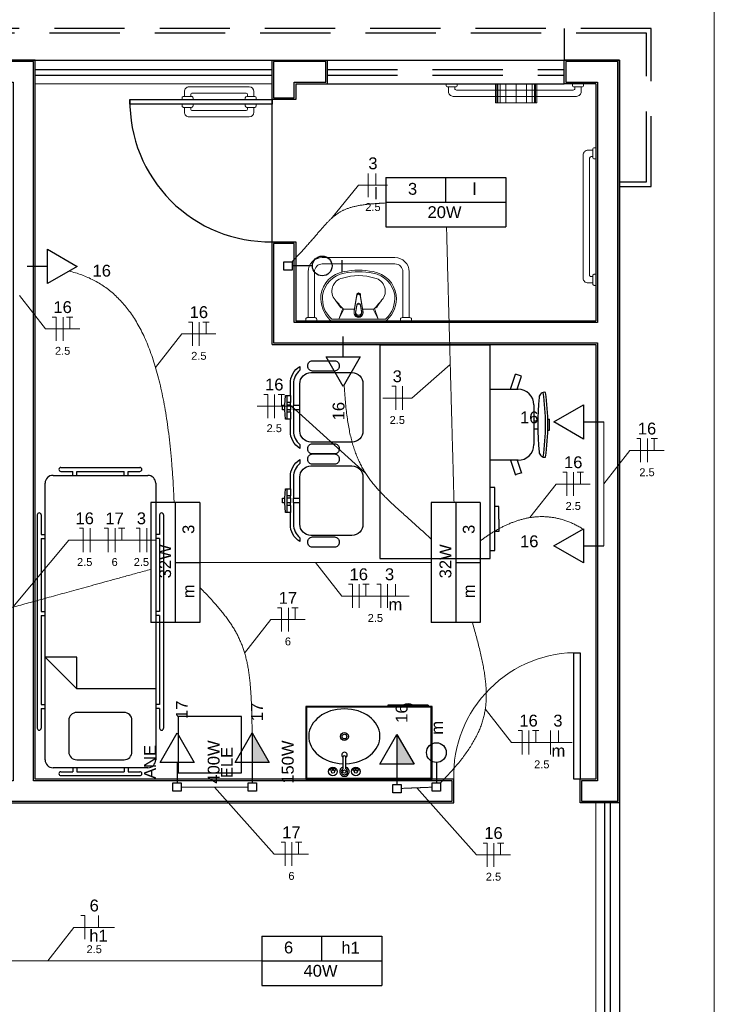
# Model space of a CAD drawing. Header units: feet. Extents: x -18 to 1038, y -110 to 48.
# Tile 176 of 199: x 799.13 to 803.53, y -14.96 to -8.73. Entities that reach past the tile are written whole.
import ezdxf

# ---------------------------------------------------------------- set-up
doc = ezdxf.new("R2010")
doc.units = ezdxf.units.FT
doc.header["$MEASUREMENT"] = 0
doc.linetypes.add('HIDDEN', pattern=[0.9525, 0.635, -0.3175])
for name, color, linetype, lineweight in [('0.1', 1, 'Continuous', 9), ('02', 2, 'Continuous', 20), ('EL-Condutos', 4, 'Continuous', 5), ('EL-Fios (Fase 1)', 7, 'Continuous', 5), ('EL-Fios (Fase 2)', 7, 'Continuous', 5), ('EL-Fios (Fase 3)', 7, 'Continuous', 5), ('EL-Fios (Neutro)', 7, 'Continuous', 5), ('EL-Fios (Retorno)', 7, 'Continuous', 5), ('EL-Fios (Terra)', 7, 'Continuous', 5), ('EL-Textos fios', 7, 'Continuous', 5), ('LOUÇAS', 1, 'Continuous', 9), ('Textos', 7, 'Continuous', 5)]:
    doc.layers.add(name, color=color, linetype=linetype, lineweight=lineweight)
for name, color, linetype in [('1', 1, 'Continuous'), ('AR-SAN', 1, 'Continuous'), ('Arq-parede-alta', 5, 'Continuous'), ('ESQUADRIAS CORTE', 3, 'Continuous'), ('JANELA', 3, 'Continuous'), ('MOBILARIO', 8, 'Continuous'), ('P-SIMBOL', 5, 'Continuous'), ('parede', 5, 'Continuous'), ('porta', 3, 'Continuous'), ('PROJEÇÃO', 6, 'HIDDEN')]:
    doc.layers.add(name, color=color, linetype=linetype)
doc.styles.add('Arial', font='arial.ttf')

msp = doc.modelspace()

# ---------------------------------------------------------------- hatches: boundary and pattern name
at = {"layer": 'P-SIMBOL', "linetype": 'Continuous'}
for points in [[(800.6008, -13.4258), (800.6008, -13.2383), (800.7091, -13.4258)], [(801.5174, -13.4358), (801.5174, -13.2483), (801.6257, -13.4358)]]:
    msp.add_hatch(color=256, dxfattribs=at).paths.add_polyline_path(points)

# ---------------------------------------------------------------- linework, layer by layer
at = {"layer": '0.1', "color": 251}
msp.add_lwpolyline([(786.5966, 7.3949), (786.5966, -6.5803), (779.5966, -6.5803), (779.5966, -8.3803), (803.5266, -8.3803), (803.5264, -21.5804), (783.1466, -21.5804)], dxfattribs=at)
msp.add_arc((802.6566, -13.5103), 0.7803, 88.5312, 181.4688, dxfattribs=at)
at = {"layer": '02', "color": 251}
for p, q in [((799.2266, -8.9803), (800.7266, -8.9803)), ((800.7266, -9.1303), (799.2266, -9.1303)), ((802.7766, -15.6803), (802.7766, -13.6803)), ((802.9266, -15.6803), (802.9266, -13.6803))]:
    msp.add_line(p, q, dxfattribs=at)
at = {"layer": '1', "color": 251}
msp.add_line((800.7266, -10.1303), (800.7266, -9.2303), dxfattribs=at)
msp.add_arc((800.7116, -9.2453), 0.8851, 179.02898, 270.97102, dxfattribs=at)
at = {"layer": 'AR-SAN', "color": 251}
for p, q in [((801.7398, -13.0703), (800.9398, -13.0703)), ((800.9398, -13.0703), (800.9398, -13.5303)), ((801.7348, -13.0753), (800.9448, -13.0753)), ((800.9448, -13.0753), (800.9448, -13.5253)), ((801.4589, -13.0633), (801.4589, -13.0703)), ((801.5559, -13.0633), (801.4589, -13.0633)), ((801.5657, -13.0633), (801.5559, -13.0633)), ((801.6089, -13.0633), (801.5657, -13.0633)), ((801.6187, -13.0633), (801.6089, -13.0633)), ((801.7157, -13.0633), (801.6187, -13.0633)), ((801.7157, -13.0633), (801.7157, -13.0703)), ((801.7348, -13.5253), (801.7348, -13.0753)), ((801.7398, -13.5303), (801.7398, -13.0703)), ((800.9398, -13.5303), (801.7398, -13.5303)), ((800.9448, -13.5253), (801.7348, -13.5253))]:
    msp.add_line(p, q, dxfattribs=at)
for radius, start, end in [(0.0542, 54.65024, 125.34976), (0.0492, 63.95602, 116.04398)]:
    msp.add_arc((801.5873, -13.1075), radius, start, end, dxfattribs=at)
at = {"layer": 'Arq-parede-alta', "ltscale": 0.03}
for p, q in [((800.7266, -8.9803), (801.0766, -8.9803)), ((800.8766, -9.1303), (801.0766, -9.1303)), ((800.8766, -10.6303), (802.7766, -10.6303)), ((800.7266, -10.7803), (802.7766, -10.7803))]:
    msp.add_line(p, q, dxfattribs=at)
at = {"layer": 'Arq-parede-alta', "color": 251, "ltscale": 0.03}
for points in [[(800.8766, -9.1303), (800.8766, -9.2303), (800.7266, -9.2303), (800.7266, -8.9803)], [(802.9266, -13.6803), (802.9266, -8.9803), (802.5766, -8.9803)], [(802.7766, -9.1303), (802.5766, -9.1303)], [(800.7266, -10.7803), (800.7266, -10.1303), (800.8766, -10.1303), (800.8766, -10.6303)]]:
    msp.add_lwpolyline(points, dxfattribs=at)
at = {"layer": 'Defpoints', "color": 251}
msp.add_lwpolyline([(771.3966, 5.4198), (784.9266, 5.4198), (784.9266, -5.9803), (778.9966, -5.9803), (778.9966, -8.9803), (802.9266, -8.9803), (802.9264, -20.3804), (771.3966, -20.3804), (771.3966, -8.9803), (776.6966, -8.9803), (776.6966, -5.9803), (771.3966, -5.9803)], close=True, dxfattribs=at)
at = {"layer": 'EL-Condutos', "linetype": 'Continuous'}
for points in [[(801.4473, -9.8849), (801.4123, -9.8866), (801.3799, -9.8888), (801.3499, -9.8913), (801.3222, -9.8943), (801.2966, -9.8978), (801.2729, -9.9019), (801.251, -9.9065), (801.2307, -9.9117), (801.2118, -9.9176), (801.1942, -9.9242), (801.1777, -9.9314), (801.1621, -9.9395), (801.1473, -9.9483), (801.1331, -9.958), (801.1193, -9.9685), (801.1058, -9.98), (801.0925, -9.9924), (801.079, -10.0057), (801.0654, -10.0202), (801.0513, -10.0356), (801.0367, -10.0522), (801.0214, -10.0699), (801.0052, -10.0888), (800.9879, -10.1088), (800.9694, -10.1302), (800.9496, -10.1528), (800.9281, -10.1767), (800.905, -10.202), (800.88, -10.2287), (800.8529, -10.2568)], [(801.8787, -11.7803), (801.8767, -11.7086), (801.8749, -11.6406), (801.8731, -11.5759), (801.8714, -11.5142), (801.8698, -11.4552), (801.8682, -11.3987), (801.8667, -11.3444), (801.8653, -11.292), (801.8639, -11.2411), (801.8626, -11.1916), (801.8612, -11.1431), (801.8599, -11.0953), (801.8586, -11.048), (801.8573, -11.0009), (801.856, -10.9537), (801.8547, -10.906), (801.8534, -10.8577), (801.8521, -10.8083), (801.8507, -10.7578), (801.8492, -10.7056), (801.8478, -10.6517), (801.8462, -10.5956), (801.8446, -10.5371), (801.8429, -10.4759), (801.8412, -10.4117), (801.8393, -10.3443), (801.8374, -10.2733), (801.8353, -10.1984), (801.8332, -10.1195), (801.8309, -10.0361)], [(799.4411, -10.3155), (799.4818, -10.3268), (799.5212, -10.3401), (799.5592, -10.3554), (799.5959, -10.3729), (799.6312, -10.3926), (799.6653, -10.4146), (799.698, -10.4389), (799.7295, -10.4655), (799.7596, -10.4947), (799.7885, -10.5263), (799.816, -10.5605), (799.8424, -10.5973), (799.8674, -10.6368), (799.8912, -10.6791), (799.9137, -10.7242), (799.935, -10.7722), (799.9551, -10.8232), (799.9739, -10.8771), (799.9915, -10.9341), (800.0079, -10.9943), (800.0231, -11.0577), (800.0371, -11.1243), (800.0499, -11.1942), (800.0615, -11.2675), (800.072, -11.3443), (800.0812, -11.4245), (800.0893, -11.5084), (800.0963, -11.5959), (800.1021, -11.687), (800.1067, -11.782)], [(801.1831, -11.0325), (801.1865, -11.089), (801.1907, -11.1421), (801.1957, -11.192), (801.2016, -11.2389), (801.2083, -11.2829), (801.2159, -11.3244), (801.2243, -11.3633), (801.2338, -11.4), (801.2441, -11.4346), (801.2555, -11.4674), (801.2679, -11.4984), (801.2813, -11.5279), (801.2958, -11.556), (801.3114, -11.5831), (801.3281, -11.6091), (801.346, -11.6344), (801.3651, -11.659), (801.3853, -11.6833), (801.4068, -11.7073), (801.4296, -11.7313), (801.4537, -11.7555), (801.479, -11.78), (801.5058, -11.805), (801.5338, -11.8307), (801.5633, -11.8573), (801.5943, -11.885), (801.6267, -11.9139), (801.6605, -11.9443), (801.6959, -11.9763), (801.7328, -12.0102)], [(802.8266, -11.2705), (802.8266, -11.3085), (802.8266, -11.3439), (802.8266, -11.3772), (802.8266, -11.4083), (802.8266, -11.4375), (802.8266, -11.465), (802.8266, -11.4909), (802.8266, -11.5154), (802.8266, -11.5387), (802.8266, -11.5609), (802.8266, -11.5823), (802.8266, -11.603), (802.8266, -11.6231), (802.8266, -11.6429), (802.8266, -11.6625), (802.8266, -11.6822), (802.8266, -11.702), (802.8266, -11.7221), (802.8266, -11.7428), (802.8266, -11.7642), (802.8266, -11.7864), (802.8266, -11.8097), (802.8266, -11.8342), (802.8266, -11.8601), (802.8266, -11.8876), (802.8266, -11.9168), (802.8266, -11.9479), (802.8266, -11.9812), (802.8266, -12.0166), (802.8266, -12.0546)], [(802.0445, -12.0233), (802.0627, -12.0099), (802.0812, -11.9967), (802.1, -11.984), (802.1191, -11.9718), (802.1385, -11.96), (802.1582, -11.9487), (802.1782, -11.938), (802.1984, -11.9279), (802.2189, -11.9185), (802.2396, -11.9097), (802.2606, -11.9017), (802.2818, -11.8945), (802.3033, -11.8881), (802.3249, -11.8826), (802.3468, -11.878), (802.3689, -11.8743), (802.3911, -11.8717), (802.4136, -11.8701), (802.4362, -11.8695), (802.459, -11.8702), (802.482, -11.8719), (802.5051, -11.8749), (802.5283, -11.8792), (802.5517, -11.8847), (802.5752, -11.8916), (802.5989, -11.8999), (802.6227, -11.9096), (802.6465, -11.9208), (802.6705, -11.9335), (802.6945, -11.9478)], [(798.212, -12.6825), (798.2838, -12.6628), (798.3519, -12.6441), (798.4167, -12.6263), (798.4784, -12.6094), (798.5375, -12.5931), (798.594, -12.5776), (798.6484, -12.5627), (798.7009, -12.5483), (798.7518, -12.5343), (798.8014, -12.5207), (798.8499, -12.5074), (798.8977, -12.4942), (798.9451, -12.4812), (798.9923, -12.4683), (799.0396, -12.4553), (799.0873, -12.4422), (799.1357, -12.4289), (799.1851, -12.4154), (799.2357, -12.4015), (799.2879, -12.3871), (799.3419, -12.3723), (799.3981, -12.3569), (799.4566, -12.3408), (799.5179, -12.324), (799.5821, -12.3063), (799.6496, -12.2878), (799.7207, -12.2683), (799.7956, -12.2477), (799.8746, -12.226), (799.9581, -12.2031)], [(800.2699, -12.1603), (800.3366, -12.1603), (800.3996, -12.1603), (800.4591, -12.1603), (800.5155, -12.1603), (800.569, -12.1603), (800.6198, -12.1603), (800.6682, -12.1603), (800.7145, -12.1603), (800.759, -12.1603), (800.8018, -12.1603), (800.8434, -12.1603), (800.8839, -12.1603), (800.9236, -12.1603), (800.9627, -12.1603), (801.0016, -12.1603), (801.0405, -12.1603), (801.0797, -12.1603), (801.1194, -12.1603), (801.1599, -12.1603), (801.2014, -12.1603), (801.2443, -12.1603), (801.2887, -12.1603), (801.335, -12.1603), (801.3835, -12.1603), (801.4343, -12.1603), (801.4877, -12.1603), (801.5441, -12.1603), (801.6036, -12.1603), (801.6666, -12.1603), (801.7333, -12.1603)], [(800.2695, -12.3172), (800.2975, -12.3464), (800.3239, -12.3745), (800.3487, -12.4015), (800.372, -12.4277), (800.3938, -12.4532), (800.4141, -12.478), (800.4331, -12.5024), (800.4508, -12.5265), (800.4672, -12.5503), (800.4823, -12.5741), (800.4963, -12.5979), (800.5091, -12.6219), (800.5208, -12.6463), (800.5315, -12.6711), (800.5412, -12.6965), (800.55, -12.7226), (800.5578, -12.7496), (800.5648, -12.7775), (800.571, -12.8066), (800.5765, -12.8369), (800.5812, -12.8687), (800.5853, -12.9019), (800.5888, -12.9368), (800.5917, -12.9735), (800.5941, -13.0121), (800.5961, -13.0527), (800.5976, -13.0955), (800.5988, -13.1407), (800.5996, -13.1882), (800.6002, -13.2384)], [(801.9951, -12.5386), (802.008, -12.5853), (802.0201, -12.63), (802.0313, -12.673), (802.0415, -12.7144), (802.0508, -12.7541), (802.059, -12.7924), (802.0661, -12.8294), (802.072, -12.8651), (802.0767, -12.8997), (802.0802, -12.9333), (802.0823, -12.9659), (802.083, -12.9978), (802.0822, -13.0289), (802.0799, -13.0594), (802.0761, -13.0895), (802.0707, -13.1191), (802.0636, -13.1485), (802.0547, -13.1777), (802.0441, -13.2069), (802.0316, -13.2361), (802.0172, -13.2655), (802.0008, -13.2951), (801.9825, -13.3251), (801.962, -13.3555), (801.9395, -13.3866), (801.9147, -13.4183), (801.8877, -13.4509), (801.8584, -13.4843), (801.8267, -13.5187), (801.7927, -13.5543)], [(800.5741, -13.5803), (800.5545, -13.5803), (800.5359, -13.5803), (800.5185, -13.5803), (800.5021, -13.5803), (800.4865, -13.5803), (800.4718, -13.5803), (800.4579, -13.5803), (800.4446, -13.5803), (800.4318, -13.5803), (800.4196, -13.5803), (800.4078, -13.5803), (800.3963, -13.5803), (800.3851, -13.5803), (800.3741, -13.5803), (800.3631, -13.5803), (800.3521, -13.5803), (800.341, -13.5803), (800.3298, -13.5803), (800.3183, -13.5803), (800.3065, -13.5803), (800.2943, -13.5803), (800.2816, -13.5803), (800.2683, -13.5803), (800.2543, -13.5803), (800.2396, -13.5803), (800.2241, -13.5803), (800.2077, -13.5803), (800.1902, -13.5803), (800.1717, -13.5803), (800.152, -13.5803)], [(801.7404, -13.5814), (801.7316, -13.5817), (801.7232, -13.582), (801.7153, -13.5824), (801.7078, -13.5827), (801.7006, -13.5829), (801.6938, -13.5832), (801.6873, -13.5835), (801.6811, -13.5837), (801.6751, -13.584), (801.6693, -13.5842), (801.6637, -13.5844), (801.6582, -13.5846), (801.6528, -13.5849), (801.6475, -13.5851), (801.6422, -13.5853), (801.6369, -13.5855), (801.6316, -13.5857), (801.6262, -13.5859), (801.6207, -13.5862), (801.6151, -13.5864), (801.6093, -13.5866), (801.6033, -13.5868), (801.5971, -13.5871), (801.5906, -13.5874), (801.5838, -13.5876), (801.5766, -13.5879), (801.5691, -13.5882), (801.5612, -13.5885), (801.5528, -13.5889), (801.544, -13.5892)], [(797.9515, -14.6803), (798.0731, -14.6803), (798.1881, -14.6803), (798.2972, -14.6803), (798.4007, -14.6803), (798.4992, -14.6803), (798.5931, -14.6803), (798.6828, -14.6803), (798.7688, -14.6803), (798.8517, -14.6803), (798.9317, -14.6803), (799.0095, -14.6803), (799.0854, -14.6803), (799.1599, -14.6803), (799.2335, -14.6803), (799.3066, -14.6803), (799.3798, -14.6803), (799.4534, -14.6803), (799.5279, -14.6803), (799.6038, -14.6803), (799.6815, -14.6803), (799.7616, -14.6803), (799.8444, -14.6803), (799.9304, -14.6803), (800.0202, -14.6803), (800.114, -14.6803), (800.2125, -14.6803), (800.316, -14.6803), (800.4251, -14.6803), (800.5402, -14.6803), (800.6617, -14.6803)]]:
    msp.add_spline(points, degree=3, dxfattribs=at)
at = {"layer": 'EL-Fios (Fase 1)'}
for p, q in [((801.3344, -9.8474), (801.3344, -9.6974)), ((801.5534, -11.1947), (801.5534, -11.0447)), ((799.9332, -12.0934), (799.9332, -11.9434)), ((801.4575, -12.4474), (801.4575, -12.2974)), ((802.4896, -13.3735), (802.4896, -13.2235))]:
    msp.add_line(p, q, dxfattribs=at)
at = {"layer": 'EL-Fios (Fase 2)'}
for p, q in [((799.403, -10.7571), (799.403, -10.6071)), ((800.2656, -10.7888), (800.2656, -10.6388)), ((800.743, -11.2466), (800.743, -11.0966)), ((803.103, -11.5254), (803.103, -11.3754)), ((802.6359, -11.7386), (802.6359, -11.5886)), ((799.5743, -12.0934), (799.5743, -11.9434)), ((801.278, -12.4474), (801.278, -12.2974)), ((802.353, -13.3735), (802.353, -13.2235)), ((802.1308, -14.0846), (802.1308, -13.9346))]:
    msp.add_line(p, q, dxfattribs=at)
at = {"layer": 'EL-Fios (Fase 3)'}
for p, q in [((799.7323, -12.0934), (799.7323, -11.9434)), ((800.8296, -12.5959), (800.8296, -12.4459)), ((800.8516, -14.0796), (800.8516, -13.9296))]:
    msp.add_line(p, q, dxfattribs=at)
at = {"layer": 'EL-Fios (Neutro)'}
for p, q in [((799.3352, -10.6071), (799.3602, -10.6071)), ((799.3602, -10.7571), (799.3602, -10.6071)), ((800.1977, -10.6388), (800.2227, -10.6388)), ((800.2227, -10.7888), (800.2227, -10.6388)), ((801.4855, -11.0447), (801.5105, -11.0447)), ((801.5105, -11.1947), (801.5105, -11.0447)), ((800.6752, -11.0966), (800.7002, -11.0966)), ((800.7002, -11.2466), (800.7002, -11.0966)), ((803.0352, -11.3754), (803.0602, -11.3754)), ((803.0602, -11.5254), (803.0602, -11.3754)), ((802.568, -11.5886), (802.593, -11.5886)), ((802.593, -11.7386), (802.593, -11.5886)), ((799.5064, -11.9434), (799.5314, -11.9434)), ((799.5314, -12.0934), (799.5314, -11.9434)), ((799.6645, -11.9434), (799.6895, -11.9434)), ((799.6895, -12.0934), (799.6895, -11.9434)), ((799.8654, -11.9434), (799.8904, -11.9434)), ((799.8904, -12.0934), (799.8904, -11.9434)), ((801.2102, -12.2974), (801.2352, -12.2974)), ((801.2352, -12.4474), (801.2352, -12.2974)), ((801.3896, -12.2974), (801.4146, -12.2974)), ((801.4146, -12.4474), (801.4146, -12.2974)), ((800.7617, -12.4459), (800.7867, -12.4459)), ((800.7867, -12.5959), (800.7867, -12.4459)), ((802.2852, -13.2235), (802.3102, -13.2235)), ((802.3102, -13.3735), (802.3102, -13.2235)), ((800.7838, -13.9296), (800.8088, -13.9296)), ((800.8088, -14.0796), (800.8088, -13.9296)), ((802.0629, -13.9346), (802.0879, -13.9346)), ((802.0879, -14.0846), (802.0879, -13.9346)), ((799.5152, -14.3932), (799.5402, -14.3932)), ((799.5402, -14.5432), (799.5402, -14.3932))]:
    msp.add_line(p, q, dxfattribs=at)
at = {"layer": 'EL-Fios (Retorno)'}
for p, q in [((801.3844, -9.7724), (801.3844, -9.6974)), ((801.5075, -12.3724), (801.5075, -12.2974)), ((802.5396, -13.2985), (802.5396, -13.2235)), ((799.6277, -14.4682), (799.6277, -14.3932))]:
    msp.add_line(p, q, dxfattribs=at)
at = {"layer": 'EL-Fios (Terra)'}
for points in [[(799.4459, -10.6821), (799.4459, -10.6071), (799.4259, -10.6071), (799.4659, -10.6071)], [(800.3084, -10.7138), (800.3084, -10.6388), (800.2884, -10.6388), (800.3284, -10.6388)], [(800.7859, -11.1716), (800.7859, -11.0966), (800.7659, -11.0966), (800.8059, -11.0966)], [(803.1459, -11.4504), (803.1459, -11.3754), (803.1259, -11.3754), (803.1659, -11.3754)], [(802.6787, -11.6636), (802.6787, -11.5886), (802.6587, -11.5886), (802.6987, -11.5886)], [(799.7752, -12.0184), (799.7752, -11.9434), (799.7552, -11.9434), (799.7952, -11.9434)], [(801.3209, -12.3724), (801.3209, -12.2974), (801.3009, -12.2974), (801.3409, -12.2974)], [(800.8724, -12.5209), (800.8724, -12.4459), (800.8524, -12.4459), (800.8924, -12.4459)], [(802.3959, -13.2985), (802.3959, -13.2235), (802.3759, -13.2235), (802.4159, -13.2235)], [(800.8945, -14.0046), (800.8945, -13.9296), (800.8745, -13.9296), (800.9145, -13.9296)], [(802.1736, -14.0096), (802.1736, -13.9346), (802.1536, -13.9346), (802.1936, -13.9346)]]:
    msp.add_lwpolyline(points, dxfattribs=at)
at = {"layer": 'EL-Textos fios'}
for p, q in [((801.1008, -9.9845), (801.2738, -9.7724)), ((801.2738, -9.7724), (801.4566, -9.7724)), ((799.1266, -10.4699), (799.2923, -10.6821)), ((799.2923, -10.6821), (799.5087, -10.6821)), ((799.9891, -10.926), (800.1548, -10.7138)), ((800.1548, -10.7138), (800.3713, -10.7138)), ((801.8548, -10.9075), (801.6108, -11.1197)), ((801.428, -11.1197), (801.6108, -11.1197)), ((800.6323, -11.1716), (800.8487, -11.1716)), ((801.3194, -11.5959), (800.8487, -11.1716)), ((802.8266, -11.6625), (802.9923, -11.4504)), ((802.9923, -11.4504), (803.2087, -11.4504)), ((802.3594, -11.8758), (802.5251, -11.6636)), ((802.5251, -11.6636), (802.7416, -11.6636)), ((799.0857, -12.4426), (799.4392, -12.0184)), ((799.4392, -12.0184), (799.9907, -12.0184)), ((801.0016, -12.1603), (801.1673, -12.3724)), ((801.1673, -12.3724), (801.594, -12.3724)), ((800.5531, -12.7331), (800.7188, -12.5209)), ((800.7188, -12.5209), (800.9353, -12.5209)), ((802.0766, -13.0864), (802.2423, -13.2985)), ((802.2423, -13.2985), (802.6261, -13.2985)), ((800.3631, -13.5803), (800.7409, -14.0046)), ((801.6422, -13.5853), (802.02, -14.0096)), ((800.7409, -14.0046), (800.9573, -14.0046)), ((802.02, -14.0096), (802.2365, -14.0096)), ((799.3066, -14.6803), (799.4723, -14.4682)), ((799.4723, -14.4682), (799.7288, -14.4682))]:
    msp.add_line(p, q, dxfattribs=at)
at = {"layer": 'ESQUADRIAS CORTE', "color": 251}
msp.add_lwpolyline([(800.7266, -9.2603), (799.8266, -9.2603), (799.8266, -9.2303), (800.7266, -9.2303)], close=True, dxfattribs=at)
at = {"layer": 'JANELA', "color": 251}
for points in [[(799.2166, -8.9903), (798.8366, -8.9903), (798.8366, -9.1203), (799.0866, -9.1203), (799.0866, -13.5403), (798.9866, -13.5403), (798.9866, -13.6703), (801.8666, -13.6703), (801.8666, -13.5403), (799.2166, -13.5403)], [(801.0666, -8.9903), (800.7366, -8.9903), (800.7366, -9.2203), (800.8666, -9.2203), (800.8666, -9.1203), (801.0666, -9.1203)], [(802.9166, -8.9903), (802.5866, -8.9903), (802.5866, -9.1203), (802.7866, -9.1203), (802.7866, -10.6403), (800.8666, -10.6403), (800.8666, -10.1403), (800.7366, -10.1403), (800.7366, -10.7703), (802.7866, -10.7703), (802.7866, -13.5403), (802.6866, -13.5403), (802.6866, -13.6703), (802.9166, -13.6703)]]:
    msp.add_lwpolyline(points, close=True, dxfattribs=at)
at = {"layer": 'LOUÇAS', "color": 251}
for p, q in [((802.1421, -9.1303), (802.1421, -9.2503)), ((802.149, -9.1303), (802.149, -9.2503)), ((802.1553, -9.1303), (802.1553, -9.2503)), ((802.1702, -9.1303), (802.1702, -9.2503)), ((802.2057, -9.1303), (802.2057, -9.2503)), ((802.2721, -9.2503), (802.2721, -9.1303)), ((802.3385, -9.1303), (802.3385, -9.2503)), ((802.374, -9.1303), (802.374, -9.2503)), ((802.3889, -9.1303), (802.3889, -9.2503)), ((802.3953, -9.1303), (802.3953, -9.2503)), ((802.4021, -9.2503), (802.4021, -9.1303)), ((800.5666, -9.2103), (800.6166, -9.2103)), ((800.5716, -9.2103), (800.5716, -9.2003)), ((800.6116, -9.1803), (800.6116, -9.2103)), ((800.5566, -9.2303), (800.5566, -9.2203)), ((800.5566, -9.2603), (800.5566, -9.2703)), ((800.5666, -9.2803), (800.6166, -9.2803)), ((800.5716, -9.2803), (800.5716, -9.2903)), ((800.6116, -9.3103), (800.6116, -9.2803)), ((800.6266, -9.2203), (800.6266, -9.2303)), ((800.6266, -9.2703), (800.6266, -9.2603)), ((802.1421, -9.2503), (802.4021, -9.2503)), ((801.5045, -10.2303), (801.0445, -10.2303)), ((801.5045, -10.2703), (801.0445, -10.2703)), ((800.9545, -10.3203), (800.9545, -10.6103)), ((800.9945, -10.3203), (800.9945, -10.6103)), ((801.5545, -10.6103), (801.5545, -10.3203)), ((801.5945, -10.6103), (801.5945, -10.3203)), ((801.2643, -10.4623), (801.2472, -10.5655)), ((801.2847, -10.4623), (801.3019, -10.5655)), ((801.2643, -10.4678), (801.2472, -10.5711)), ((801.2847, -10.4678), (801.3019, -10.5711)), ((801.1502, -10.6202), (801.1741, -10.553)), ((801.1502, -10.6202), (801.1816, -10.5564)), ((801.2496, -10.5564), (801.1816, -10.5564)), ((801.2626, -10.5299), (801.2564, -10.5673)), ((801.2626, -10.5355), (801.2564, -10.5729)), ((801.2864, -10.5299), (801.2926, -10.5673)), ((801.2864, -10.5355), (801.2926, -10.5729)), ((801.3674, -10.5564), (801.2994, -10.5564)), ((801.3988, -10.6202), (801.3674, -10.5564)), ((801.3988, -10.6202), (801.375, -10.553)), ((801.4453, -10.6303), (801.1038, -10.6303)), ((801.1041, -10.6202), (801.4441, -10.6202))]:
    msp.add_line(p, q, dxfattribs=at)
for points in [[(800.1716, -9.2103), (800.1716, -9.1803, -0.414214), (800.2016, -9.1503), (800.2016, -9.1503), (800.5816, -9.1503)], [(801.8985, -9.1303), (801.8985, -9.1403, -0.414214), (801.8885, -9.1503), (801.8885, -9.1503), (801.8385, -9.1503, -0.414214), (801.8285, -9.1403), (801.8285, -9.1403), (801.8285, -9.1303)], [(802.6835, -9.1503), (802.6835, -9.1803, -0.414214), (802.6535, -9.2103), (802.6535, -9.2103), (801.8735, -9.2103, -0.414214), (801.8435, -9.1803), (801.8435, -9.1803), (801.8435, -9.1503)], [(801.8835, -9.1503), (801.8835, -9.1603, 0.414214), (801.8935, -9.1703), (801.8935, -9.1703), (802.6335, -9.1703, 0.414214), (802.6435, -9.1603), (802.6435, -9.1603), (802.6435, -9.1503)], [(802.6985, -9.1303), (802.6985, -9.1403, -0.414214), (802.6885, -9.1503), (802.6885, -9.1503), (802.6385, -9.1503, -0.414214), (802.6285, -9.1403), (802.6285, -9.1403), (802.6285, -9.1303)], [(800.1566, -9.2303), (800.1566, -9.2203, -0.414214), (800.1666, -9.2103), (800.1666, -9.2103), (800.2166, -9.2103, -0.414214), (800.2266, -9.2203), (800.2266, -9.2203), (800.2266, -9.2303)], [(800.5616, -9.1903), (800.2216, -9.1903, 0.414214), (800.2116, -9.2003), (800.2116, -9.2003), (800.2116, -9.2103)], [(800.1566, -9.2603), (800.1566, -9.2703, 0.414214), (800.1666, -9.2803), (800.1666, -9.2803), (800.2166, -9.2803, 0.414214), (800.2266, -9.2703), (800.2266, -9.2703), (800.2266, -9.2603)], [(800.1716, -9.2803), (800.1716, -9.3103, 0.414214), (800.2016, -9.3403), (800.2016, -9.3403), (800.5816, -9.3403)], [(800.5616, -9.3003), (800.2216, -9.3003, -0.414214), (800.2116, -9.2903), (800.2116, -9.2903), (800.2116, -9.2803)], [(802.7566, -10.3911), (802.7266, -10.3911, -0.414214), (802.6966, -10.3611), (802.6966, -10.3611), (802.6966, -9.5811, -0.414214), (802.7266, -9.5511), (802.7266, -9.5511), (802.7566, -9.5511)], [(802.7566, -9.5911), (802.7466, -9.5911, 0.414213), (802.7366, -9.6011), (802.7366, -9.6011), (802.7366, -10.3411, 0.414214), (802.7466, -10.3511), (802.7466, -10.3511), (802.7566, -10.3511)], [(802.7766, -9.6061), (802.7666, -9.6061, -0.414214), (802.7566, -9.5961), (802.7566, -9.5961), (802.7566, -9.5461, -0.414214), (802.7666, -9.5361), (802.7666, -9.5361), (802.7766, -9.5361)], [(802.7766, -10.4061), (802.7666, -10.4061, -0.414214), (802.7566, -10.3961), (802.7566, -10.3961), (802.7566, -10.3461, -0.414214), (802.7666, -10.3361), (802.7666, -10.3361), (802.7766, -10.3361)], [(801.0095, -10.6303), (801.0095, -10.6203, 0.414214), (800.9995, -10.6103), (800.9995, -10.6103), (800.9495, -10.6103, 0.414214), (800.9395, -10.6203), (800.9395, -10.6203), (800.9395, -10.6303)], [(801.6095, -10.6303), (801.6095, -10.6203, 0.414214), (801.5995, -10.6103), (801.5995, -10.6103), (801.5495, -10.6103, 0.414214), (801.5395, -10.6203), (801.5395, -10.6203), (801.5395, -10.6303)]]:
    msp.add_lwpolyline(points, format="xyb", dxfattribs=at)
for centre, radius, start, end in [((800.5816, -9.1803), 0.03, 0, 90), ((800.5666, -9.2203), 0.01, 90, 180), ((800.5616, -9.2003), 0.01, 0, 90), ((800.6166, -9.2203), 0.01, 0, 90), ((800.5666, -9.2703), 0.01, 180, 270), ((800.6166, -9.2703), 0.01, 270, 0), ((800.5616, -9.2903), 0.01, 270, 0), ((800.5816, -9.3103), 0.03, 270, 0), ((801.0445, -10.3203), 0.09, 90, 180), ((801.0445, -10.3203), 0.05, 90, 180), ((801.5045, -10.3203), 0.09, 0, 90), ((801.5045, -10.3203), 0.05, 0, 90), ((801.2107, -10.493), 0.1762, 99.29347, 172.01387), ((801.2107, -10.493), 0.1662, 99.29347, 171.94411), ((801.2745, -10.8), 0.4896, 79.13661, 100.86339), ((801.2745, -10.8006), 0.4803, 79.0941, 100.9059), ((801.3384, -10.493), 0.1662, 8.05589, 80.70653), ((801.3384, -10.493), 0.1762, 7.98613, 80.70653), ((801.1896, -10.4426), 0.0841, 102.11411, 221.70402), ((801.2745, -10.6839), 0.3394, 72.41298, 107.587), ((801.3594, -10.4426), 0.0841, 318.29598, 77.88589), ((801.2745, -10.4666), 0.0122, 341.28454, 198.71546), ((801.2745, -10.4722), 0.0122, 341.28454, 198.71546), ((801.2745, -10.4683), 0.0119, 30.80459, 149.19541), ((801.2745, -10.4739), 0.0119, 30.80459, 149.19541), ((801.2251, -10.4872), 0.1898, 174.33481, 226.85784), ((801.2251, -10.4872), 0.1798, 174.39944, 227.72153), ((805.4996, -7.3727), 5.3751, 215.55971, 216.16525), ((805.2105, -7.0035), 5.3751, 220.55971, 221.32768), ((801.2745, -10.532), 0.0121, 10.08395, 169.91605), ((801.2745, -10.5376), 0.0121, 10.08395, 169.91605), ((797.3386, -7.0035), 5.3751, 318.67232, 319.44029), ((797.0495, -7.3727), 5.3751, 323.83475, 324.44029), ((801.324, -10.4872), 0.1798, 313.14216, 5.60056), ((801.324, -10.4872), 0.1898, 313.14216, 5.66519), ((801.169, -10.5381), 0.0109, 216.16525, 278.27106), ((801.1816, -10.5463), 0.0101, 221.32767, 270), ((801.2745, -10.5749), 0.0289, 161.15128, 18.84872), ((801.2745, -10.5805), 0.0289, 161.15128, 18.84872), ((801.2745, -10.5749), 0.0196, 157.34559, 22.65441), ((801.2745, -10.5805), 0.0196, 157.34559, 22.65441), ((801.3674, -10.5463), 0.0101, 270, 318.67233), ((801.3801, -10.5381), 0.0109, 261.72894, 323.83475), ((801.1082, -10.6121), 0.0188, 226.49135, 256.29458), ((801.4408, -10.6121), 0.00877, 290.10698, 313.50865), ((801.4408, -10.6121), 0.0188, 283.70542, 313.50865)]:
    msp.add_arc(centre, radius, start, end, dxfattribs=at)
at = {"layer": 'MOBILARIO', "color": 251}
for p, q in [((802.2367, -11.0631), (802.2672, -10.9691)), ((802.3053, -10.9815), (802.2672, -10.9691)), ((802.2788, -11.0631), (802.3053, -10.9815)), ((802.108, -11.0631), (802.2846, -11.0631)), ((800.8423, -11.1482), (800.8223, -11.1482)), ((800.8423, -11.1632), (800.8423, -11.1482)), ((800.8073, -11.1932), (800.8073, -11.1632)), ((800.8423, -11.1632), (800.8223, -11.1632)), ((800.8423, -11.1932), (800.8223, -11.1932)), ((800.8223, -11.2082), (800.8223, -11.1932)), ((800.8423, -11.2082), (800.8223, -11.2082)), ((800.8423, -11.2082), (800.8423, -11.1932)), ((802.3846, -11.1631), (802.3846, -11.4131)), ((802.3846, -11.2631), (802.4087, -11.2631)), ((802.4729, -11.2531), (802.4837, -11.2531)), ((802.3846, -11.3131), (802.4087, -11.3131)), ((802.4729, -11.3231), (802.4837, -11.3231)), ((802.2846, -11.5131), (802.108, -11.5131)), ((802.2367, -11.5131), (802.2672, -11.607)), ((802.2788, -11.5131), (802.3053, -11.5947)), ((799.3897, -11.5582), (799.8897, -11.5582)), ((799.3897, -11.5832), (799.4647, -11.5832)), ((799.4647, -11.6082), (799.4647, -11.5832)), ((799.4897, -11.5832), (799.7897, -11.5832)), ((799.4897, -11.6082), (799.4897, -11.5832)), ((799.7897, -11.6082), (799.7897, -11.5832)), ((799.8147, -11.5832), (799.8897, -11.5832)), ((799.8147, -11.6082), (799.8147, -11.5832)), ((799.3397, -11.6082), (799.9397, -11.6082)), ((802.3048, -11.5931), (802.2667, -11.6055)), ((799.2897, -13.4082), (799.2897, -11.6582)), ((799.9897, -11.6582), (799.9897, -13.4082)), ((802.138, -11.6846), (802.108, -11.6846)), ((802.138, -12.0846), (802.138, -11.6846)), ((800.8073, -11.7832), (800.8073, -11.7532)), ((800.8423, -11.7382), (800.8223, -11.7382)), ((800.8423, -11.7532), (800.8223, -11.7532)), ((800.8423, -11.7532), (800.8423, -11.7382)), ((800.8423, -11.7832), (800.8223, -11.7832)), ((800.8223, -11.7982), (800.8223, -11.7832)), ((800.8423, -11.7982), (800.8223, -11.7982)), ((800.8423, -11.7982), (800.8423, -11.7832)), ((802.163, -11.8046), (802.138, -11.8046)), ((802.163, -11.8846), (802.163, -11.8046)), ((799.2397, -11.8582), (799.2397, -13.2082)), ((799.2647, -11.8582), (799.2647, -11.9832)), ((800.0147, -11.8582), (800.0147, -11.9832)), ((800.0397, -11.8582), (800.0397, -13.2082)), ((802.163, -11.8846), (802.163, -11.9646)), ((799.2647, -11.9832), (799.2897, -11.9832)), ((799.2647, -12.0082), (799.2647, -12.4707)), ((799.2647, -12.0082), (799.2897, -12.0082)), ((800.0147, -11.9832), (799.9897, -11.9832)), ((800.0147, -12.0082), (799.9897, -12.0082)), ((800.0147, -12.0082), (800.0147, -12.4707)), ((802.163, -11.9646), (802.138, -11.9646)), ((802.108, -12.0846), (802.138, -12.0846)), ((799.2647, -12.4707), (799.2897, -12.4707)), ((799.2647, -12.4957), (799.2647, -13.0582)), ((799.2647, -12.4957), (799.2897, -12.4957)), ((800.0147, -12.4707), (799.9897, -12.4707)), ((800.0147, -12.4957), (799.9897, -12.4957)), ((800.0147, -12.4957), (800.0147, -13.0582)), ((799.4897, -12.9582), (799.2897, -12.7582)), ((799.4897, -12.7582), (799.2897, -12.7582)), ((799.4897, -12.9582), (799.4897, -12.7582)), ((799.9897, -12.9582), (799.4897, -12.9582)), ((799.2647, -13.0582), (799.2897, -13.0582)), ((800.0147, -13.0582), (799.9897, -13.0582)), ((799.2647, -13.0832), (799.2647, -13.2082)), ((799.2647, -13.0832), (799.2897, -13.0832)), ((800.0147, -13.0832), (799.9897, -13.0832)), ((800.0147, -13.0832), (800.0147, -13.2082)), ((799.9397, -13.4582), (799.3397, -13.4582)), ((799.3897, -13.4832), (799.4647, -13.4832)), ((799.3897, -13.5082), (799.8897, -13.5082)), ((799.4647, -13.4582), (799.4647, -13.4832)), ((799.4897, -13.4582), (799.4897, -13.4832)), ((799.4897, -13.4832), (799.7897, -13.4832)), ((799.7897, -13.4582), (799.7897, -13.4832)), ((799.8147, -13.4582), (799.8147, -13.4832)), ((799.8147, -13.4832), (799.8897, -13.4832))]:
    msp.add_line(p, q, dxfattribs=at)
at = {"layer": 'MOBILARIO', "color": 251, "linetype": 'Continuous'}
for p, q in [((801.1746, -13.3926), (801.1746, -13.4653)), ((801.1746, -13.3926), (801.1746, -13.4653)), ((801.1946, -13.4653), (801.1946, -13.3926)), ((801.1946, -13.4653), (801.1946, -13.3926)), ((801.1096, -13.473), (801.1096, -13.4676)), ((801.1096, -13.473), (801.1096, -13.4676)), ((801.1146, -13.473), (801.1146, -13.4676)), ((801.1146, -13.473), (801.1146, -13.4676)), ((801.2546, -13.473), (801.2546, -13.4676)), ((801.2546, -13.473), (801.2546, -13.4676)), ((801.2596, -13.473), (801.2596, -13.4676)), ((801.2596, -13.473), (801.2596, -13.4676))]:
    msp.add_line(p, q, dxfattribs=at)
at = {"layer": 'MOBILARIO'}
for points in [[(801.408, -10.7846), (801.408, -12.1346), (802.108, -12.1346), (802.108, -10.7846)], [(800.1315, -13.1342), (800.1315, -13.4895), (800.5339, -13.4895), (800.5339, -13.1342)]]:
    msp.add_lwpolyline(points, close=True, dxfattribs=at)
for points in [[(800.9523, -10.9182), (800.9523, -10.9132, -0.414214), (800.9823, -10.8832), (800.9823, -10.8832), (801.1223, -10.8832, -0.414214), (801.1523, -10.9132), (801.1523, -10.9132), (801.1523, -10.9182, -0.414214), (801.1223, -10.9482), (801.1223, -10.9482), (800.9823, -10.9482, -0.414214), (800.9523, -10.9182), (800.9523, -10.9182)], [(800.9023, -11.1632), (800.9023, -11.0282, -0.414214), (800.9723, -10.9582), (800.9723, -10.9582), (801.2323, -10.9582, -0.414214), (801.3023, -11.0282), (801.3023, -11.0282), (801.3023, -11.3282, -0.414214), (801.2323, -11.3982), (801.2323, -11.3982), (800.9723, -11.3982, -0.414214), (800.9023, -11.3282), (800.9023, -11.3282), (800.9023, -11.1932), (800.8623, -11.1932), (800.8623, -11.3282, 0.223888), (800.9023, -11.413), (800.9023, -11.413), (800.9023, -11.4377, -0.255924), (800.8423, -11.3282), (800.8423, -11.3282), (800.8423, -11.2532), (800.8123, -11.2532), (800.8073, -11.1932), (800.7923, -11.1932), (800.7923, -11.1632), (800.8073, -11.1632), (800.8123, -11.1032), (800.8423, -11.1032), (800.8423, -11.0282, -0.255924), (800.9023, -10.9186), (800.9023, -10.9186), (800.9023, -10.9433, 0.223888), (800.8623, -11.0282), (800.8623, -11.0282), (800.8623, -11.1632), (800.9023, -11.1632)], [(800.9823, -11.4082), (801.1223, -11.4082, -0.414214), (801.1523, -11.4382), (801.1523, -11.4382), (801.1523, -11.4432, -0.414214), (801.1223, -11.4732), (801.1223, -11.4732), (800.9823, -11.4732, -0.414214), (800.9523, -11.4432), (800.9523, -11.4432), (800.9523, -11.4382, -0.414214), (800.9823, -11.4082), (800.9823, -11.4082)], [(800.9023, -11.7532), (800.9023, -11.6182, -0.414214), (800.9723, -11.5482), (800.9723, -11.5482), (801.2323, -11.5482, -0.414214), (801.3023, -11.6182), (801.3023, -11.6182), (801.3023, -11.9182, -0.414214), (801.2323, -11.9882), (801.2323, -11.9882), (800.9723, -11.9882, -0.414214), (800.9023, -11.9182), (800.9023, -11.9182), (800.9023, -11.7832), (800.8623, -11.7832), (800.8623, -11.9182, 0.223888), (800.9023, -12.003), (800.9023, -12.003), (800.9023, -12.0277, -0.255924), (800.8423, -11.9182), (800.8423, -11.9182), (800.8423, -11.8432), (800.8123, -11.8432), (800.8073, -11.7832), (800.7923, -11.7832), (800.7923, -11.7532), (800.8073, -11.7532), (800.8123, -11.6932), (800.8423, -11.6932), (800.8423, -11.6182, -0.255924), (800.9023, -11.5086), (800.9023, -11.5086), (800.9023, -11.5333, 0.223888), (800.8623, -11.6182), (800.8623, -11.6182), (800.8623, -11.7532), (800.9023, -11.7532)], [(800.9523, -11.5082), (800.9523, -11.5032, -0.414214), (800.9823, -11.4732), (800.9823, -11.4732), (801.1223, -11.4732, -0.414214), (801.1523, -11.5032), (801.1523, -11.5032), (801.1523, -11.5082, -0.414214), (801.1223, -11.5382), (801.1223, -11.5382), (800.9823, -11.5382, -0.414214), (800.9523, -11.5082), (800.9523, -11.5082)], [(800.9823, -11.9982), (801.1223, -11.9982, -0.414214), (801.1523, -12.0282), (801.1523, -12.0282), (801.1523, -12.0332, -0.414214), (801.1223, -12.0632), (801.1223, -12.0632), (800.9823, -12.0632, -0.414214), (800.9523, -12.0332), (800.9523, -12.0332), (800.9523, -12.0282, -0.414214), (800.9823, -11.9982), (800.9823, -11.9982)], [(799.8397, -13.3582), (799.8397, -13.1582, 0.414214), (799.7897, -13.1082), (799.7897, -13.1082), (799.4897, -13.1082, 0.414214), (799.4397, -13.1582), (799.4397, -13.1582), (799.4397, -13.3582, 0.414214), (799.4897, -13.4082), (799.4897, -13.4082), (799.7897, -13.4082, 0.414214), (799.8397, -13.3582), (799.8397, -13.3582)]]:
    msp.add_lwpolyline(points, format="xyb", dxfattribs=at)
for points in [[(800.8223, -11.1482), (800.8223, -11.1032)], [(800.8223, -11.1632), (800.8223, -11.1482)], [(800.8423, -11.1032), (800.8423, -11.1482)], [(800.8223, -11.1932), (800.8223, -11.1632)], [(800.8223, -11.2532), (800.8223, -11.2082)], [(800.8423, -11.1632), (800.8423, -11.1932)], [(800.8423, -11.2082), (800.8423, -11.2532)], [(800.8623, -11.1932), (800.8623, -11.1632)], [(800.9023, -11.1932), (800.9023, -11.1632)], [(800.8223, -11.7382), (800.8223, -11.6932)], [(800.8423, -11.6932), (800.8423, -11.7382)], [(800.8223, -11.7532), (800.8223, -11.7382)], [(800.8223, -11.7832), (800.8223, -11.7532)], [(800.8423, -11.7532), (800.8423, -11.7832)], [(800.8623, -11.7832), (800.8623, -11.7532)], [(800.9023, -11.7832), (800.9023, -11.7532)], [(800.8223, -11.8432), (800.8223, -11.7982)], [(800.8423, -11.7982), (800.8423, -11.8432)]]:
    msp.add_lwpolyline(points, dxfattribs=at)
at = {"layer": 'MOBILARIO', "color": 251, "linetype": 'Continuous'}
for centre, radius in [((801.1847, -13.2608), 0.025), ((801.1847, -13.2608), 0.015), ((801.1121, -13.4826), 0.0275), ((801.1121, -13.4826), 0.0275), ((801.2571, -13.4826), 0.0275), ((801.2571, -13.4826), 0.0275), ((801.1121, -13.4826), 0.01), ((801.1121, -13.4826), 0.01), ((801.1121, -13.4626), 0.00559), ((801.1121, -13.4626), 0.00559), ((801.1846, -13.4826), 0.01), ((801.1846, -13.4826), 0.01), ((801.2571, -13.4826), 0.01), ((801.2571, -13.4826), 0.01), ((801.2571, -13.4626), 0.00559), ((801.2571, -13.4626), 0.00559)]:
    msp.add_circle(centre, radius, dxfattribs=at)
at = {"layer": 'MOBILARIO', "color": 251}
for centre, radius, start, end in [((802.2846, -11.1631), 0.1, 0, 90), ((802.4523, -11.1175), 0.0349, 80.82879, 176.562), ((801.0496, -11.2881), 1.4083, 351.63017, 8.36983), ((801.0646, -11.2881), 1.4083, 351.63017, 8.36983), ((804.0797, -11.2881), 1.6711, 174.06971, 185.93029), ((800.6357, -11.2881), 1.8483, 358.91498, 1.08502), ((802.2846, -11.4131), 0.1, 270, 0), ((802.4523, -11.4586), 0.0349, 183.438, 279.17121), ((799.3897, -11.5707), 0.0125, 90, 270), ((799.8897, -11.5707), 0.0125, 270, 90), ((799.3397, -11.6582), 0.05, 90, 180), ((799.9397, -11.6582), 0.05, 0, 90), ((799.2522, -11.8582), 0.0125, 0, 180), ((800.0272, -11.8582), 0.0125, 0, 180), ((799.2522, -13.2082), 0.0125, 180, 0), ((800.0272, -13.2082), 0.0125, 180, 0), ((799.3397, -13.4082), 0.05, 180, 270), ((799.9397, -13.4082), 0.05, 270, 0), ((799.3897, -13.4957), 0.0125, 90, 270), ((799.8897, -13.4957), 0.0125, 270, 90)]:
    msp.add_arc(centre, radius, start, end, dxfattribs=at)
at = {"layer": 'MOBILARIO', "color": 251, "linetype": 'Continuous'}
for centre, radius, start, end in [((801.1848, -13.3779), 0.0175, 303.86539, 234.20329), ((801.1848, -13.3779), 0.0175, 303.86539, 234.20329), ((801.1846, -13.3926), 0.01, 0, 180), ((801.1846, -13.3926), 0.01, 0, 180), ((801.1846, -13.4826), 0.03, 109.6514, 70.3603), ((801.1846, -13.4826), 0.03, 109.6514, 70.3603), ((801.1121, -13.4826), 0.02, 105.2407, 164.2093), ((801.1121, -13.4826), 0.02, 105.2407, 164.2093), ((801.1121, -13.4826), 0.02, 16.4413, 74.0789), ((801.1121, -13.4826), 0.02, 16.4413, 74.0789), ((801.1846, -13.4826), 0.02, 120.3431, 59.7554), ((801.1846, -13.4826), 0.02, 120.3431, 59.7554), ((801.2571, -13.4826), 0.02, 106.12, 164.0884), ((801.2571, -13.4826), 0.02, 106.12, 164.0884), ((801.2571, -13.4826), 0.02, 16.2342, 73.9047), ((801.2571, -13.4826), 0.02, 16.2342, 73.9047)]:
    msp.add_arc(centre, radius, start, end, dxfattribs=at)
msp.add_ellipse((801.1843, -13.2593), major_axis=(-0.2257, 0), ratio=0.76869, start_param=1.616237, end_param=7.810769, dxfattribs=at)
at = {"layer": 'P-SIMBOL'}
for p, q in [((801.4474, -9.7246), (801.4474, -10.036)), ((801.4474, -9.7246), (802.2059, -9.7246)), ((801.8266, -9.8803), (801.8266, -9.7246)), ((802.2059, -9.7246), (802.2059, -10.036)), ((801.4474, -9.8803), (802.2059, -9.8803)), ((801.4474, -10.036), (802.2059, -10.036)), ((799.3046, -10.1782), (799.4921, -10.2865)), ((799.3046, -10.3947), (799.3046, -10.1782)), ((800.8001, -10.31), (800.8001, -10.257)), ((800.8001, -10.257), (800.8531, -10.257)), ((800.8531, -10.257), (800.8531, -10.31)), ((799.3046, -10.2865), (799.1766, -10.2865)), ((799.4921, -10.2865), (799.3046, -10.3947)), ((800.8531, -10.31), (800.8001, -10.31)), ((800.9816, -10.2835), (800.8531, -10.2835)), ((801.1763, -10.8583), (801.1763, -10.7303)), ((801.1763, -11.0458), (801.0681, -10.8583)), ((801.0681, -10.8583), (801.2846, -10.8583)), ((801.2846, -10.8583), (801.1763, -11.0458)), ((802.5111, -11.2705), (802.6986, -11.1623)), ((802.6986, -11.1623), (802.6986, -11.3788)), ((802.6986, -11.3788), (802.5111, -11.2705)), ((802.6986, -11.2705), (802.8266, -11.2705)), ((799.9584, -11.781), (799.9584, -12.5395)), ((800.2698, -11.781), (799.9584, -11.781)), ((800.1141, -11.781), (800.1141, -12.5395)), ((800.2698, -11.781), (800.2698, -12.5395)), ((801.7334, -11.781), (801.7334, -12.5395)), ((802.0448, -11.781), (801.7334, -11.781)), ((801.8891, -11.781), (801.8891, -12.5395)), ((802.0448, -11.781), (802.0448, -12.5395)), ((802.5111, -12.0546), (802.6986, -11.9463)), ((802.6986, -11.9463), (802.6986, -12.1628)), ((802.6986, -12.1628), (802.5111, -12.0546)), ((802.6986, -12.0546), (802.8266, -12.0546)), ((800.1141, -12.1603), (800.2698, -12.1603)), ((801.8891, -12.1603), (802.0448, -12.1603)), ((800.2698, -12.5395), (799.9584, -12.5395)), ((802.0448, -12.5395), (801.7334, -12.5395)), ((800.0171, -13.4258), (800.1253, -13.2383)), ((800.1253, -13.2383), (800.2336, -13.4258)), ((800.4926, -13.4258), (800.6008, -13.2383)), ((800.6008, -13.2383), (800.6008, -13.4258)), ((800.6008, -13.2383), (800.7091, -13.4258)), ((801.4092, -13.4358), (801.5174, -13.2483)), ((801.5174, -13.2483), (801.5174, -13.4358)), ((801.5174, -13.2483), (801.6257, -13.4358)), ((800.2336, -13.4258), (800.0171, -13.4258)), ((800.1253, -13.4258), (800.1253, -13.5538)), ((800.7091, -13.4258), (800.4926, -13.4258)), ((800.6008, -13.4258), (800.6008, -13.5538)), ((801.6257, -13.4358), (801.4092, -13.4358)), ((801.5174, -13.4358), (801.5174, -13.5638)), ((801.767, -13.4253), (801.767, -13.5538)), ((800.0988, -13.5538), (800.1518, -13.5538)), ((800.0988, -13.6068), (800.0988, -13.5538)), ((800.1518, -13.5538), (800.1518, -13.6068)), ((800.5743, -13.5538), (800.6273, -13.5538)), ((800.5743, -13.6068), (800.5743, -13.5538)), ((800.6273, -13.5538), (800.6273, -13.6068)), ((801.4909, -13.5638), (801.5439, -13.5638)), ((801.4909, -13.6168), (801.4909, -13.5638)), ((801.5439, -13.5638), (801.5439, -13.6168)), ((801.7405, -13.5538), (801.7935, -13.5538)), ((801.7405, -13.6068), (801.7405, -13.5538)), ((801.7935, -13.5538), (801.7935, -13.6068)), ((800.1518, -13.6068), (800.0988, -13.6068)), ((800.6273, -13.6068), (800.5743, -13.6068)), ((801.5439, -13.6168), (801.4909, -13.6168)), ((801.7935, -13.6068), (801.7405, -13.6068)), ((800.6624, -14.5246), (800.6624, -14.836)), ((800.6624, -14.5246), (801.4209, -14.5246)), ((801.0416, -14.6803), (801.0416, -14.5246)), ((801.4209, -14.5246), (801.4209, -14.836)), ((800.6624, -14.6803), (801.4209, -14.6803)), ((800.6624, -14.836), (801.4209, -14.836))]:
    msp.add_line(p, q, dxfattribs=at)
for centre in [(801.0441, -10.2835), (801.767, -13.3628)]:
    msp.add_circle(centre, 0.0625, dxfattribs=at)
at = {"layer": 'parede', "color": 251}
for p, q in [((799.2266, -13.5303), (799.2266, -8.9803)), ((801.0766, -9.1303), (801.0766, -8.9803)), ((802.5766, -9.1303), (802.5766, -8.9803)), ((802.7766, -13.5303), (802.6766, -13.5303)), ((802.6766, -13.6803), (802.6766, -13.5303)), ((802.9266, -13.6803), (802.6766, -13.6803))]:
    msp.add_line(p, q, dxfattribs=at)
for points in [[(799.2266, -8.9803), (798.8266, -8.9803)], [(802.7766, -9.1303), (802.7766, -10.6303)], [(802.7766, -10.7803), (802.7766, -13.5303)], [(798.9766, -13.6803), (801.8766, -13.6803), (801.8766, -13.5303), (799.2266, -13.5303)]]:
    msp.add_lwpolyline(points, dxfattribs=at)
at = {"layer": 'porta', "color": 251}
for p, q in [((801.0766, -8.9803), (802.5766, -8.9803)), ((799.2266, -9.0403), (800.7266, -9.0403)), ((799.2266, -9.0753), (800.7266, -9.0753)), ((801.0766, -9.1303), (802.5766, -9.1303)), ((802.8316, -13.6803), (802.8316, -15.6803)), ((802.8666, -13.6803), (802.8666, -15.6803))]:
    msp.add_line(p, q, dxfattribs=at)
msp.add_lwpolyline([(802.6766, -12.7303), (802.6766, -13.5303), (802.6366, -13.5303), (802.6366, -12.7303)], close=True, dxfattribs=at)
at = {"layer": 'PROJEÇÃO', "color": 251, "ltscale": 0.7}
for p, q in [((802.5766, -8.7802), (802.5766, -8.9803)), ((801.0766, -9.0403), (802.5766, -9.0403)), ((801.0766, -9.0753), (802.5766, -9.0753)), ((802.9266, -9.7503), (803.0966, -9.7503)), ((802.9266, -9.7803), (803.1266, -9.7803))]:
    msp.add_line(p, q, dxfattribs=at)
for points in [[(803.1266, -9.7803), (803.1266, -8.7802), (778.9966, -8.7802), (778.9966, -8.9802)], [(803.0966, -9.7503), (803.0966, -8.8102), (779.0266, -8.8102), (779.0266, -8.9802)]]:
    msp.add_lwpolyline(points, dxfattribs=at)

# ---------------------------------------------------------------- texts
at = {"layer": 'EL-Textos fios', "attachment_point": 8, "line_spacing_factor": 0.6, "style": 'Arial'}
for s, insert, char_height, width in [('3', (801.3652, -9.6726), 0.075, 0.116502), ('l', (801.3844, -9.8624), 0.075, 0.046532), ('2.5', (801.3652, -9.9364), 0.05, 0.194131), ('16', (799.4005, -10.5823), 0.075, 0.233003), ('16', (800.2631, -10.6141), 0.075, 0.233003), ('2.5', (799.4005, -10.8461), 0.05, 0.194131), ('2.5', (800.2631, -10.8778), 0.05, 0.194131), ('3', (801.5194, -11.0199), 0.075, 0.116502), ('16', (800.7405, -11.0719), 0.075, 0.233003), ('2.5', (800.7405, -11.3356), 0.05, 0.194131), ('2.5', (801.5194, -11.2837), 0.05, 0.194131), ('16', (803.1005, -11.3507), 0.075, 0.233003), ('16', (802.6334, -11.5639), 0.075, 0.233003), ('2.5', (803.1005, -11.6144), 0.05, 0.194131), ('2.5', (802.6334, -11.8276), 0.05, 0.194131), ('16', (799.5404, -11.9186), 0.075, 0.233003), ('17', (799.7298, -11.9186), 0.075, 0.233003), ('3', (799.8993, -11.9186), 0.075, 0.116502), ('2.5', (799.5404, -12.1824), 0.05, 0.194131), ('6', (799.7298, -12.1824), 0.05, 0.077668), ('2.5', (799.8993, -12.1824), 0.05, 0.194131), ('16', (801.2755, -12.2727), 0.075, 0.233003), ('3', (801.4704, -12.2727), 0.075, 0.116502), ('17', (800.8271, -12.4212), 0.075, 0.233003), ('m', (801.5075, -12.4624), 0.075, 0.174581), ('2.5', (801.3807, -12.5364), 0.05, 0.194131), ('6', (800.8271, -12.6849), 0.05, 0.077668), ('16', (802.3505, -13.1987), 0.075, 0.233003), ('3', (802.5364, -13.1987), 0.075, 0.116502), ('m', (802.5396, -13.3885), 0.075, 0.174581), ('2.5', (802.4342, -13.4625), 0.05, 0.194131), ('17', (800.8491, -13.9048), 0.075, 0.233003), ('16', (802.1283, -13.9098), 0.075, 0.233003), ('6', (800.8491, -14.1686), 0.05, 0.077668), ('2.5', (802.1283, -14.1736), 0.05, 0.194131), ('6', (799.6006, -14.3684), 0.075, 0.116502), ('h1', (799.6277, -14.5582), 0.075, 0.233003), ('2.5', (799.6006, -14.6322), 0.05, 0.194131)]:
    msp.add_mtext(s, dxfattribs=dict(at, insert=insert, char_height=char_height, width=width))
at = {"layer": 'Textos', "char_height": 0.075, "line_spacing_factor": 0.6, "style": 'Arial'}
for s, insert, width, attachment_point in [('3', (801.6161, -9.834), 0.116502, 8), ('l', (802.0086, -9.834), 0.046532, 8), ('20W', (801.8185, -9.9815), 0.430793, 8), ('16', (799.6483, -10.3518), 0.233003, 8), ('l', (801.1576, -10.3247), 0.046532, 7), ('16', (802.3549, -11.2802), 0.233003, 8), ('16', (802.3549, -12.0642), 0.233003, 8), ('6', (800.8311, -14.634), 0.116502, 8), ('h1', (801.2236, -14.634), 0.233003, 8), ('40W', (801.0335, -14.7815), 0.430793, 8)]:
    msp.add_mtext(s, dxfattribs=dict(at, insert=insert, width=width, attachment_point=attachment_point))
at = {"layer": 'Textos', "char_height": 0.075, "rotation": 90.00021, "line_spacing_factor": 0.6, "style": 'Arial'}
for s, insert, width, attachment_point in [('16', (801.186, -11.202), 0.233003, 8), ('3', (800.2354, -11.9498), 0.116502, 8), ('3', (802.0104, -11.9498), 0.116502, 8), ('32W', (800.0879, -12.1522), 0.430793, 8), ('32W', (801.8629, -12.1522), 0.430793, 8), ('m', (800.2354, -12.3423), 0.174581, 8), ('m', (802.0104, -12.3423), 0.174581, 8), ('17', (800.1927, -13.0913), 0.233003, 8), ('17', (800.6685, -13.1057), 0.233003, 8), ('16', (801.5851, -13.1157), 0.233003, 8), ('m', (801.8083, -13.2493), 0.174581, 7), ('ANE', (799.9909, -13.4216), 0.431021, 8), ('400W', (800.3951, -13.4221), 0.547294, 8), ('150W', (800.8645, -13.4227), 0.547294, 8), ('ELE', (800.4775, -13.4251), 0.396151, 8)]:
    msp.add_mtext(s, dxfattribs=dict(at, insert=insert, width=width, attachment_point=attachment_point))

doc.saveas('drawing.dxf')
